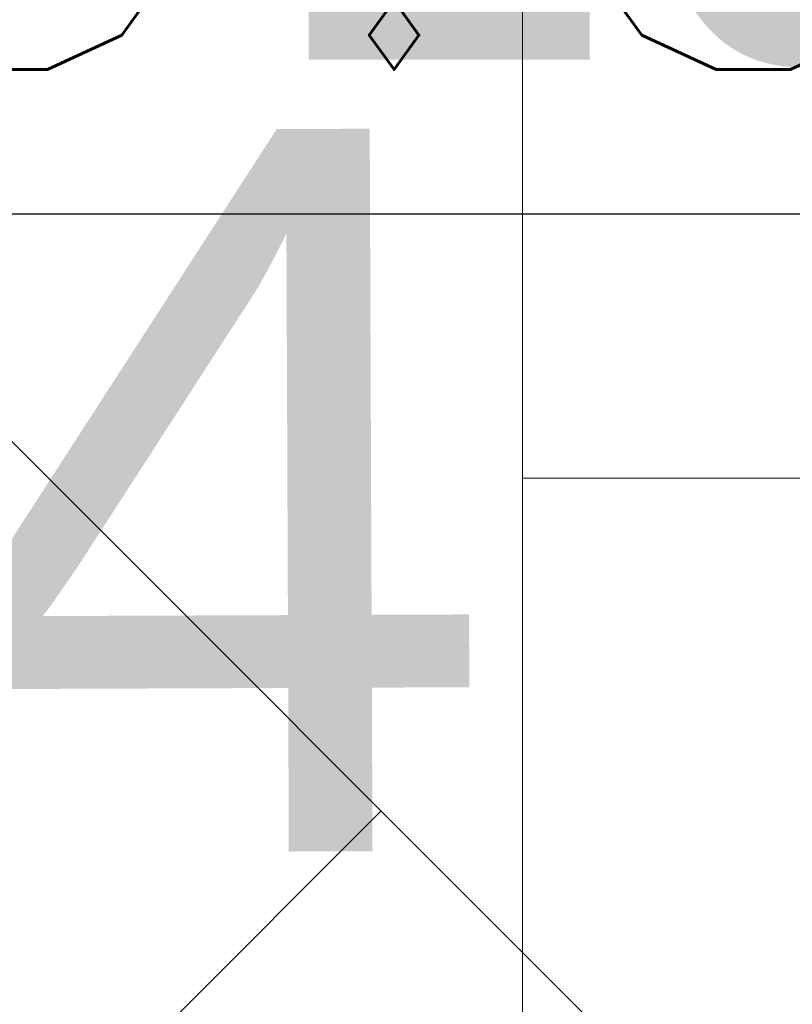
# Model space of a CAD drawing. Extents: x 7489187 to 7491099, y 5781939 to 5785132.
# Tile 25 of 217: x 7490382.3 to 7490383.37, y 5784334.02 to 5784335.39. Entities that reach past the tile are written whole.
import ezdxf
from ezdxf import colors
from ezdxf.entities.mleader import LeaderData, LeaderLine
from ezdxf.math import Vec2, Vec3

# ---------------------------------------------------------------- set-up
doc = ezdxf.new("R2010")
doc.units = 0
doc.header["$MEASUREMENT"] = 0
doc.linetypes.add('DYN_DIM', pattern=[1.0221568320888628, 0.2920448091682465, -0.7301120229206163])
doc.layers.get('0').update_dxf_attribs({"linetype": 'CONTINUOUS', "lineweight": 5})
doc.layers.get('Defpoints').update_dxf_attribs({"linetype": 'CONTINUOUS'})
doc.layers.get('Defpoints').transparency = 0.8
for name, color, linetype, lineweight in [('___wymiary', 1, 'CONTINUOUS', 20), ('___wysokość  - projektowana', 5, 'CONTINUOUS', 20), ('__PROJ_DR_krawężnik', 7, 'CONTINUOUS', 30), ('__PROJ_DR_szraf utwardzenia', 141, 'CONTINUOUS', 9), ('__PROJ_IS_sanitarka instalacja (myjnia)', 32, 'CONTINUOUS', 20), ('_ISTN__DR_szraf zieleń', 8, 'CONTINUOUS', 30), ('_ISTN_ROZBIÓRKA_DR_szraf zieleń', 40, 'CONTINUOUS', 30), ('_ROZBIÓRKA_DR_krawężnik', 7, 'NIEIST_1', 30), ('_ROZBIÓRKA_DR_szraf utwardzenia', 11, 'CONTINUOUS', 15), ('_ROZBIÓRKA_DR_szraf zieleń', 11, 'CONTINUOUS', 30)]:
    doc.layers.add(name, color=color, linetype=linetype, lineweight=lineweight)
doc.layers.add('punkt wysokościowy sztuczny-Atr2', color=7, linetype='CONTINUOUS', transparency=0.8)
doc.styles.add('Arial', font='arial.ttf')
doc.styles.add('GENERATED_STYLE_1', font='arial.ttf', dxfattribs={"width": 0.999153})
doc.styles.add('ROMANS', font='romans.shx', dxfattribs={"width": 0.8})
doc.styles.get("Standard").update_dxf_attribs({"font": 'txt', "width": 0.75})
doc.linetypes.add('NIEIST_1', pattern='A,20,-0.01,["X",Standard,S=5,R=0,X=-2.54,Y=-2.54],-0.01', length=20.02)
doc.dimstyles.new('PZT-AS', dxfattribs={"dimtxt": 1, "dimasz": 0.5, "dimexe": 1, "dimexo": 1, "dimgap": 0.1, "dimtad": 0, "dimdec": 1, "dimrnd": 0.0005, "dimzin": 0, "dimdsep": 46, "dimtxsty": 'Arial', "dimblk": 'ARCHTICK', "dimcen": 0.5, "dimclrd": 256, "dimclre": 256, "dimclrt": 256, "dimazin": 0, "dimtfac": 1, "dimtdec": 1, "dimtofl": 0, "dimtmove": 0, "dimatfit": 3, "dimldrblk": 'ARCHTICK', "dimfxl": 0, "dimtolj": 1, "dimtzin": 0, "dimarcsym": 0})
pattern_1 = [(273.8880229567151, (-7489999.249338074, -5784190.541704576), (0.8197702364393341, -0.5070811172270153), [0, -0.76, 0, -0.85, 0, -0.8125]), (243.8880229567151, (-7489999.249338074, -5784190.541704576), (0.6853056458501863, -1.5180614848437), [0, -0.41, 0, -0.685, 0, -0.2625]), (203.8880229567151, (-7489998.908895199, -5784190.029529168), (-0.8595845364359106, -1.298303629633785), [0, -0.25, 0, -0.9, 0, -1.175]), (193.8880229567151, (-7489998.908895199, -5784190.029529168), (-0.466577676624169, -1.494684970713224), [0, -0.125, 0, -0.59, 0, -0.675])]

# ---------------------------------------------------------------- blocks, each defined once
blk = doc.blocks.new('EAWEQWEQE')
at = {"layer": '__PROJ_DR_szraf utwardzenia', "ltscale": 2}
h = blk.add_hatch(dxfattribs=at)
h.set_pattern_fill('AR-HBONE', color=256, scale=0.5, angle=45)
h.set_pattern_definition([(90, (-7489965.006917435, -5784369.251104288), (-2, 2), [6, -2]), (180, (-7489965.006917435, -5784367.251104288), (-2, 2), [6, -2])])
edge = h.paths.add_edge_path()
edge.add_line((86.03000000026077, 0.3200000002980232), (85.95000000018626, 1.150000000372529))
edge.add_line((85.95000000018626, 1.150000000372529), (85.99000000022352, 2.150000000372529))
edge.add_line((85.99000000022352, 2.150000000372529), (86.19000000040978, 3.129999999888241))
edge.add_line((86.19000000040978, 3.129999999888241), (86.54000000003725, 4.060000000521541))
edge.add_line((86.54000000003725, 4.060000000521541), (86.9141155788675, 4.745878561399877))
edge.add_line((86.9141155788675, 4.745878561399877), (83.19093015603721, 11.76064102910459))
edge.add_line((83.19093015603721, 11.76064102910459), (82.66000000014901, 11.41999999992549))
edge.add_line((82.66000000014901, 11.41999999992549), (72.50999999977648, 7.799999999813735))
edge.add_arc((72.24903874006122, 9.042990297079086), 1.270088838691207, 219.2149584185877, 281.85683428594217, ccw=False)
edge.add_line((71.26500000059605, 8.240000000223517), (71.04000000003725, 8.650000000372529))
edge.add_arc((69.92013106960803, 8.368443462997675), 1.154720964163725, 14.1127482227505, 101.495783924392)
edge.add_line((69.69000000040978, 9.5), (67.90297361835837, 8.8457025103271))
edge.add_line((67.90297361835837, 8.8457025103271), (69.27792074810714, 5.089185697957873))
edge.add_line((69.27792074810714, 5.089185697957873), (64.58257362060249, 3.37054805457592))
edge.add_line((64.58257362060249, 3.37054805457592), (63.20766350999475, 7.126825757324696))
edge.add_line((63.20766350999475, 7.126825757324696), (59.89222941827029, 5.914727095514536))
edge.add_arc((59.5485867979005, 6.853827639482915), 1.000000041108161, 245.5390053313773, 290.0989574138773, ccw=False)
edge.add_line((59.13451310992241, 5.943584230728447), (51.80837199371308, 9.276277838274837))
edge.add_line((51.80837199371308, 9.276277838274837), (51.35325031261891, 9.483314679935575))
edge.add_arc((51.56028715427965, 9.938436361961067), 0.4999999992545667, 155.5390046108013, 245.53900451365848, ccw=False)
edge.add_line((51.10516547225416, 10.14547320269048), (52.96849702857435, 14.24156833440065))
edge.add_line((52.96849702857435, 14.24156833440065), (49.69162090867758, 15.73223358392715))
edge.add_line((49.69162090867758, 15.73223358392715), (48.3458814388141, 12.77394263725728))
edge.add_arc((47.66319891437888, 13.08449789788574), 0.749999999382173, 155.5390047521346, 335.5390046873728, ccw=False)
edge.add_line((46.98051638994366, 13.39505315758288), (48.32625585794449, 16.35334410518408))
edge.add_line((48.32625585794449, 16.35334410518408), (45.04603271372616, 17.84553193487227))
edge.add_line((45.04603271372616, 17.84553193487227), (43.18270114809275, 13.74943678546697))
edge.add_arc((42.72757946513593, 13.95647362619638), 0.4999999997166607, 245.5390047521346, 335.5390046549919, ccw=False)
edge.add_line((42.52054262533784, 13.50135194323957), (42.06542093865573, 13.70838878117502))
edge.add_line((42.06542093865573, 13.70838878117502), (27.98965454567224, 6.455637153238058))
edge.add_arc((30.7378729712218, 1.122036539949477), 6.00000000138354, 117.2604726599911, 207.2604725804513)
edge.add_line((25.40427235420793, -1.626181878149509), (44.87081948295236, -39.4058528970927))
edge.add_arc((51.98228697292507, -35.74156167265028), 8.00000000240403, 207.2604725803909, 297.2604725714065)
edge.add_line((55.64657819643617, -42.85302916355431), (65.85764832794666, -37.5916207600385))
edge.add_arc((66.3156847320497, -38.48055419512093), 0.9999999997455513, 27.260472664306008, 117.26047266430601, ccw=False)
edge.add_line((67.20461816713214, -38.02251779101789), (69.0367637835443, -41.57825153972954))
edge.add_line((69.0367637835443, -41.57825153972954), (72.23692415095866, -39.92932048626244))
edge.add_line((72.23692415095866, -39.92932048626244), (70.40477853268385, -36.37358674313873))
edge.add_arc((71.29371196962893, -35.91555033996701), 1.000000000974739, 117.260472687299, 207.2604725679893, ccw=False)
edge.add_line((70.83567556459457, -35.02661690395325), (72.45092313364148, -34.19433615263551))
edge.add_line((72.45092313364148, -34.19433615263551), (100.212429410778, -20.30914882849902))
edge.add_line((100.212429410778, -20.30914882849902), (96.95837672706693, -14.17826786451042))
edge.add_line((96.95837672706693, -14.17826786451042), (96.28000000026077, -14.25999999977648))
edge.add_line((96.28000000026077, -14.25999999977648), (95.54999999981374, -14.21999999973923))
edge.add_line((95.54999999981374, -14.21999999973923), (94.81000000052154, -14.0699999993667))
edge.add_line((94.81000000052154, -14.0699999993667), (94.15000000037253, -13.75))
edge.add_line((94.15000000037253, -13.75), (93.59999999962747, -13.29999999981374))
edge.add_line((93.59999999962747, -13.29999999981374), (93.11395277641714, -12.74355050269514))
edge.add_line((93.11395277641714, -12.74355050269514), (86.03000000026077, 0.3200000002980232))
edge = h.paths.add_edge_path(flags=16)
edge.add_line((68.19818073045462, -26.82298227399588), (66.86477710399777, -27.51002606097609))
edge.add_arc((65.975839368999, -27.96806108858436), 1.000003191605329, -62.73945156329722, 27.260289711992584, ccw=False)
edge.add_line((66.43387841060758, -28.85699675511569), (49.9887127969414, -37.33061716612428))
edge.add_arc((49.53067639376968, -36.44168373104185), 0.9999999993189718, 207.2604725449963, 297.2604726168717, ccw=False)
edge.add_line((48.64174295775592, -36.89972013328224), (42.60770879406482, -25.18917772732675))
edge.add_arc((45.27450910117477, -23.81506851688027), 3.000000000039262, 117.2604726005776, 207.260472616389, ccw=False)
edge.add_line((43.90039989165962, -21.14826820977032), (50.04820530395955, -17.79698389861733))
edge.add_line((50.04820530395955, -17.79698389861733), (48.5198065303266, -14.83074636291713))
edge.add_line((48.5198065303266, -14.83074636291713), (41.40833904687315, -18.49503758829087))
edge.add_arc((40.49226624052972, -16.71717071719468), 1.999999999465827, 207.2604725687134, 297.2604726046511, ccw=False)
edge.add_line((38.7143993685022, -17.63324352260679), (38.30819894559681, -16.84491068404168))
edge.add_arc((41.86393269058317, -15.01276507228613), 4.000000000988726, 119.5465124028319, 207.2604725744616, ccw=False)
edge.add_line((39.89141289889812, -11.53294242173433), (42.19067206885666, -10.22961904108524))
edge.add_line((42.19067206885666, -10.22961904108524), (40.65472773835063, -7.322749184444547))
edge.add_line((40.65472773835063, -7.322749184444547), (37.60222481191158, -8.914460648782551))
edge.add_arc((37.13986403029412, -8.02776875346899), 1.000000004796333, 207.2604728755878, 297.53954950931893, ccw=False)
edge.add_line((36.25093059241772, -8.485805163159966), (35.9459182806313, -7.893852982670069))
edge.add_arc((36.83485165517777, -7.435816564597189), 0.9999999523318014, 117.26046988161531, 207.2604749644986, ccw=False)
edge.add_line((36.37681531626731, -6.54688315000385), (39.48808232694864, -4.943755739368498))
edge.add_line((39.48808232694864, -4.943755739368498), (34.72450372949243, 4.301151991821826))
edge.add_line((34.72450372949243, 4.301151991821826), (40.50257106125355, 7.2783886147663))
edge.add_line((40.50257106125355, 7.2783886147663), (45.26614965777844, -1.966519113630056))
edge.add_line((45.26614965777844, -1.966519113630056), (50.99005168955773, 0.9828080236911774))
edge.add_arc((51.44994639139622, 0.07042821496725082), 1.021733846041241, 28.27730476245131, 116.75087229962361, ccw=False)
edge.add_line((52.34975170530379, 0.554463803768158), (52.60836826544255, 0.02900062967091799))
edge.add_arc((51.72075485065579, -0.4315885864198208), 1.000000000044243, -63.43494879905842, 27.425135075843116, ccw=False)
edge.add_line((52.16796844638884, -1.326015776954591), (50.52000000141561, -2.149999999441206))
edge.add_line((50.52000000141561, -2.149999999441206), (52.01594937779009, -4.91204191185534))
edge.add_line((52.01594937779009, -4.91204191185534), (55.01452668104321, -3.400453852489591))
edge.add_arc((55.46466561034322, -4.293412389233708), 1.000000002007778, 34.136835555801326, 116.75259780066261, ccw=False)
edge.add_line((56.29236533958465, -3.732241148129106), (56.74736846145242, -4.599583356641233))
edge.add_arc((55.85843502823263, -5.057619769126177), 1.000000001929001, -62.73952733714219, 27.26047314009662, ccw=False)
edge.add_line((56.316471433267, -5.946553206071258), (52.76073767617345, -7.778698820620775))
edge.add_line((52.76073767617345, -7.778698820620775), (56.19601071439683, -14.44569958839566))
edge.add_line((56.19601071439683, -14.44569958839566), (59.75174444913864, -12.61355397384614))
edge.add_arc((60.209780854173, -13.50248740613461), 0.9999999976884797, 27.260472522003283, 117.26047278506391, ccw=False)
edge.add_line((61.09871428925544, -13.04445100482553), (68.19818073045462, -26.82298227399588))
h.paths.add_polyline_path([(63.77906223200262, -11.76213125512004), (84.22453126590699, -1.227293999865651), (90.17900449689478, -12.78342867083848), (69.7335354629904, -23.31826592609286)], flags=16)
at = {"layer": '_ISTN__DR_szraf zieleń'}
h = blk.add_hatch(dxfattribs=at)
h.set_pattern_fill('AR-SAND', color=256, scale=0.5, angle=236.3880229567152)
h.set_pattern_definition(pattern_1)
edge = h.paths.add_edge_path(flags=17)
edge.add_line((46.94635382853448, -13.79315116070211), (43.59032535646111, -15.57982763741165))
edge.add_line((43.59032535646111, -15.57982763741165), (42.95999999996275, -14.38999999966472))
edge.add_line((42.95999999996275, -14.38999999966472), (38.25999999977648, -16.75))
edge.add_line((38.25999999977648, -16.75), (38.90756137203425, -17.93729795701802))
edge.add_arc((40.49226624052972, -16.71717071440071), 2.000000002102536, 217.5941032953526, 297.2604725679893)
edge.add_line((41.40833904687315, -18.49503758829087), (47.71854556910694, -15.24360819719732))
edge.add_line((47.71854556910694, -15.24360819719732), (46.94635382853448, -13.79315116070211))
h.paths.add_polyline_path([(89.03984216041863, 0.7408491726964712), (87.45000000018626, -0.1799999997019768), (86.28000000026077, 1.870000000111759), (87.94964933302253, 2.794854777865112), (86.9141155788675, 4.745878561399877), (86.54000000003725, 4.060000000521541), (86.19000000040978, 3.129999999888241), (85.99000000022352, 2.150000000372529), (85.95000000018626, 1.150000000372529), (86.03000000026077, 0.3200000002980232), (92.75999999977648, -12.09999999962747), (93.08999999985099, -12.70000000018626), (93.59999999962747, -13.29999999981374), (94.15000000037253, -13.75), (94.81000000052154, -14.0699999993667), (95.54999999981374, -14.21999999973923), (96.28000000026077, -14.25999999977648), (96.95837672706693, -14.17826786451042)], flags=17)
edge = h.paths.add_edge_path()
edge.add_line((100.9142929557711, -21.63151274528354), (100.7000000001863, -22.08999999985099))
edge.add_line((100.7000000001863, -22.08999999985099), (100, -23.55999999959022))
edge.add_line((100, -23.55999999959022), (99.69000000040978, -24.33000000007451))
edge.add_line((99.69000000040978, -24.33000000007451), (99.28000000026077, -25.29000000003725))
edge.add_line((99.28000000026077, -25.29000000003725), (98.9199999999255, -25.89999999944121))
edge.add_line((98.9199999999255, -25.89999999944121), (98.75999999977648, -26.18999999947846))
edge.add_line((98.75999999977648, -26.18999999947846), (97.87000000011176, -27.04999999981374))
edge.add_line((97.87000000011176, -27.04999999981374), (94.28000000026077, -28.87999999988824))
edge.add_line((94.28000000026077, -28.87999999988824), (97.63736342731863, -35.58656293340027))
edge.add_line((97.63736342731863, -35.58656293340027), (93.16631717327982, -37.82480898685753))
edge.add_line((93.16631717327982, -37.82480898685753), (91.88351546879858, -35.26232675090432))
edge.add_line((91.88351546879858, -35.26232675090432), (88.81000000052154, -36.78000000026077))
edge.add_line((88.81000000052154, -36.78000000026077), (89.24121690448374, -37.63662617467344))
edge.add_line((89.24121690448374, -37.63662617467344), (78.86000000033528, -42.87000000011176))
edge.add_line((78.86000000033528, -42.87000000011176), (75.25, -35.67999999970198))
edge.add_line((75.25, -35.67999999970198), (71.29999999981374, -37.66000000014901))
edge.add_line((71.29999999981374, -37.66000000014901), (80.79999999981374, -55.76999999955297))
edge.add_line((80.79999999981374, -55.76999999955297), (77.29999999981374, -57.46999999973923))
edge.add_line((77.29999999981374, -57.46999999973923), (69.25, -42))
edge.add_line((69.25, -42), (63.44000000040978, -44.75999999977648))
edge.add_line((63.44000000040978, -44.75999999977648), (62.3219036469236, -42.59157070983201))
edge.add_line((62.3219036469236, -42.59157070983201), (59.71101718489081, -43.96194514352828))
edge.add_line((59.71101718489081, -43.96194514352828), (60.84999999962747, -46.13999999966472))
edge.add_line((60.84999999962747, -46.13999999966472), (58.66000000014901, -47.29000000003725))
edge.add_line((58.66000000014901, -47.29000000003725), (57.41999999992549, -45.16000000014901))
edge.add_line((57.41999999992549, -45.16000000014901), (56.21445642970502, -42.88642733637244))
edge.add_line((56.21445642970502, -42.88642733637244), (55.20999999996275, -43.20000000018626))
edge.add_line((55.20999999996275, -43.20000000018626), (54.23000000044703, -43.37999999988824))
edge.add_arc((51.92325254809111, -35.80484337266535), 7.91859089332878, 207.0490962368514, 286.93626954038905, ccw=False)
edge.add_line((44.87081948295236, -39.4058528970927), (25.40427235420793, -1.626181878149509))
edge.add_arc((30.7378729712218, 1.122036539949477), 6.000000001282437, 117.26047265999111, 207.2604725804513, ccw=False)
edge.add_line((27.98965454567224, 6.455637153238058), (42.06542094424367, 13.70838878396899))
edge.add_line((42.06542094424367, 13.70838878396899), (44.54986302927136, 19.16984898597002))
edge.add_line((44.54986302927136, 19.16984898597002), (54.29281407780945, 14.73773801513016))
edge.add_line((54.29281407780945, 14.73773801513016), (52.65850050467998, 11.14508493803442))
edge.add_line((52.65850050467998, 11.14508493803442), (55.58000000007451, 12.58999999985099))
edge.add_line((55.58000000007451, 12.58999999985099), (57.96999999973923, 8.140000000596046))
edge.add_line((57.96999999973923, 8.140000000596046), (58.33000000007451, 7.890000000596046))
edge.add_line((58.33000000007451, 7.890000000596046), (59.36000000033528, 8.25))
edge.add_line((59.36000000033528, 8.25), (58.67999999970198, 10.29999999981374))
edge.add_line((58.67999999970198, 10.29999999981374), (59.59999999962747, 10.62999999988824))
edge.add_line((59.59999999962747, 10.62999999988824), (60.3120239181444, 8.584184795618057))
edge.add_line((60.3120239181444, 8.584184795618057), (62.33999999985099, 9.290000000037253))
edge.add_line((62.33999999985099, 9.290000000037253), (61.70000000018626, 11.37000000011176))
edge.add_line((61.70000000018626, 11.37000000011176), (62.65000000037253, 11.70999999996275))
edge.add_line((62.65000000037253, 11.70999999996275), (62.79327710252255, 11.23468389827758))
edge.add_line((62.79327710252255, 11.23468389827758), (65.04409988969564, 12.05855243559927))
edge.add_line((65.04409988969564, 12.05855243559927), (64.88999999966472, 12.50999999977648))
edge.add_line((64.88999999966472, 12.50999999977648), (65.8300000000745, 12.83999999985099))
edge.add_line((65.8300000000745, 12.83999999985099), (65.97795227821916, 12.40037037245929))
edge.add_line((65.97795227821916, 12.40037037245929), (66.52810051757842, 12.60174110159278))
edge.add_line((66.52810051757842, 12.60174110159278), (67.12280952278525, 10.97698603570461))
edge.add_line((67.12280952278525, 10.97698603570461), (69.23000000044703, 11.70000000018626))
edge.add_line((69.23000000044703, 11.70000000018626), (68.54999999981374, 13.81000000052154))
edge.add_line((68.54999999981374, 13.81000000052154), (69.45999999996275, 14.12999999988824))
edge.add_line((69.45999999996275, 14.12999999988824), (70.1699999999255, 12.03000000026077))
edge.add_line((70.1699999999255, 12.03000000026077), (71, 12.32000000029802))
edge.add_line((71, 12.32000000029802), (72.50999999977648, 7.799999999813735))
edge.add_line((72.50999999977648, 7.799999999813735), (82.66000000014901, 11.41999999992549))
edge.add_line((82.66000000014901, 11.41999999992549), (83.19093015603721, 11.76064102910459))
edge.add_line((83.19093015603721, 11.76064102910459), (70.9199999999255, 34.87999999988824))
edge.add_line((70.9199999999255, 34.87999999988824), (51.91000000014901, 39.10000000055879))
edge.add_line((51.91000000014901, 39.10000000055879), (0, 0))
edge.add_line((0, 0), (71.12922030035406, -69.1156747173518))
edge.add_line((71.12922030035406, -69.1156747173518), (70.56000000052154, -66.8999999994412))
edge.add_line((70.56000000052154, -66.8999999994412), (72.98000000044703, -65.91000000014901))
edge.add_line((72.98000000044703, -65.91000000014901), (77.49000000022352, -63.12999999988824))
edge.add_line((77.49000000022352, -63.12999999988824), (87.37000000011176, -55.63999999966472))
edge.add_line((87.37000000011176, -55.63999999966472), (95.04999999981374, -49.75))
edge.add_line((95.04999999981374, -49.75), (105.9199999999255, -41.54999999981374))
edge.add_line((105.9199999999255, -41.54999999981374), (109.8061731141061, -38.38448637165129))
edge.add_line((109.8061731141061, -38.38448637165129), (100.9142929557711, -21.63151274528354))
h.paths.add_polyline_path([(112.2400000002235, -42.96999999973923), (111.5759357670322, -41.71885284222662), (111.1299999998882, -42.04000000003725), (97.87000000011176, -52.12999999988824), (92.5800000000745, -56.0699999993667), (92.92999999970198, -56.79999999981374), (86.37999999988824, -61.91999999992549), (77.59999999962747, -68.38999999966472), (74.25, -70.26999999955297), (72.90929836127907, -70.84536183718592), (73.8300000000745, -71.74000000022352)])
blk = doc.blocks.new('FDFSDFSSDFZ')
at = {"layer": '_ISTN_ROZBIÓRKA_DR_szraf zieleń'}
h = blk.add_hatch(dxfattribs=at)
h.set_pattern_fill('AR-SAND', color=256, scale=0.5, angle=236.3880229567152)
h.set_pattern_definition(pattern_1)
edge = h.paths.add_edge_path(flags=17)
edge.add_line((46.94635382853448, -13.79315116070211), (43.59032535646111, -15.57982763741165))
edge.add_line((43.59032535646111, -15.57982763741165), (42.95999999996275, -14.38999999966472))
edge.add_line((42.95999999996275, -14.38999999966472), (38.25999999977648, -16.75))
edge.add_line((38.25999999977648, -16.75), (39.37166953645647, -18.78823610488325))
edge.add_arc((40.06136920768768, -18.06414055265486), 1.000000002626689, 226.3936601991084, 297.2604725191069)
edge.add_line((40.51940561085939, -18.95307399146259), (47.71854556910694, -15.24360819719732))
edge.add_line((47.71854556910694, -15.24360819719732), (46.94635382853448, -13.79315116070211))
h.paths.add_polyline_path([(89.03984216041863, 0.7408491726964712), (87.45000000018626, -0.1799999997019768), (86.28000000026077, 1.870000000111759), (87.94964933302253, 2.794854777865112), (86.9141155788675, 4.745878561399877), (86.54000000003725, 4.060000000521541), (86.19000000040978, 3.129999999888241), (85.99000000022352, 2.150000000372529), (85.95000000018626, 1.150000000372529), (86.03000000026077, 0.3200000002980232), (92.75999999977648, -12.09999999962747), (93.08999999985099, -12.70000000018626), (93.59999999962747, -13.29999999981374), (94.15000000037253, -13.75), (94.81000000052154, -14.0699999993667), (95.54999999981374, -14.21999999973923), (96.28000000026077, -14.25999999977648), (96.95837672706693, -14.17826786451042)], flags=17)
edge = h.paths.add_edge_path()
edge.add_line((100.9142929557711, -21.63151274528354), (100.7000000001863, -22.08999999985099))
edge.add_line((100.7000000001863, -22.08999999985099), (100, -23.55999999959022))
edge.add_line((100, -23.55999999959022), (99.69000000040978, -24.33000000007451))
edge.add_line((99.69000000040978, -24.33000000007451), (99.28000000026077, -25.29000000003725))
edge.add_line((99.28000000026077, -25.29000000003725), (98.9199999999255, -25.89999999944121))
edge.add_line((98.9199999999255, -25.89999999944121), (98.75999999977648, -26.18999999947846))
edge.add_line((98.75999999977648, -26.18999999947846), (97.87000000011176, -27.04999999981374))
edge.add_line((97.87000000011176, -27.04999999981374), (94.28000000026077, -28.87999999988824))
edge.add_line((94.28000000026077, -28.87999999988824), (97.63736342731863, -35.58656293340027))
edge.add_line((97.63736342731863, -35.58656293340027), (93.16631717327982, -37.82480898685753))
edge.add_line((93.16631717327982, -37.82480898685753), (91.88351546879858, -35.26232675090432))
edge.add_line((91.88351546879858, -35.26232675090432), (88.81000000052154, -36.78000000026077))
edge.add_line((88.81000000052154, -36.78000000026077), (89.24121690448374, -37.63662617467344))
edge.add_line((89.24121690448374, -37.63662617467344), (78.86000000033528, -42.87000000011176))
edge.add_line((78.86000000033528, -42.87000000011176), (75.25, -35.67999999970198))
edge.add_line((75.25, -35.67999999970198), (71.29999999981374, -37.66000000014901))
edge.add_line((71.29999999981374, -37.66000000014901), (80.79999999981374, -55.76999999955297))
edge.add_line((80.79999999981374, -55.76999999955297), (77.29999999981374, -57.46999999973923))
edge.add_line((77.29999999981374, -57.46999999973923), (69.25, -42))
edge.add_line((69.25, -42), (63.44000000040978, -44.75999999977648))
edge.add_line((63.44000000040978, -44.75999999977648), (62.3219036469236, -42.59157070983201))
edge.add_line((62.3219036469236, -42.59157070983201), (59.71101718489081, -43.96194514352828))
edge.add_line((59.71101718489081, -43.96194514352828), (60.84999999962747, -46.13999999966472))
edge.add_line((60.84999999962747, -46.13999999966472), (58.66000000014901, -47.29000000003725))
edge.add_line((58.66000000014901, -47.29000000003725), (57.41999999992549, -45.16000000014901))
edge.add_line((57.41999999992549, -45.16000000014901), (56.2190921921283, -42.89517006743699))
edge.add_line((56.2190921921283, -42.89517006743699), (55.20999999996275, -43.20000000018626))
edge.add_line((55.20999999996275, -43.20000000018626), (54.23000000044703, -43.37999999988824))
edge.add_arc((51.92325254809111, -35.80484337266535), 7.91859089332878, 207.0490962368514, 286.93626954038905, ccw=False)
edge.add_line((44.87081948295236, -39.4058528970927), (33.73000000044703, -17.80999999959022))
edge.add_line((33.73000000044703, -17.80999999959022), (25.40427235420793, -1.626181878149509))
edge.add_arc((30.7378729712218, 1.122036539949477), 6.000000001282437, 117.26047265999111, 207.2604725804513, ccw=False)
edge.add_line((27.98965454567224, 6.455637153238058), (42.06542094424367, 13.70838878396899))
edge.add_line((42.06542094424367, 13.70838878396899), (44.54986302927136, 19.16984898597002))
edge.add_line((44.54986302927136, 19.16984898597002), (54.29281407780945, 14.73773801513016))
edge.add_line((54.29281407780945, 14.73773801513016), (52.65850050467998, 11.14508493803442))
edge.add_line((52.65850050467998, 11.14508493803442), (55.58000000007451, 12.58999999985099))
edge.add_line((55.58000000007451, 12.58999999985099), (57.96999999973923, 8.140000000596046))
edge.add_line((57.96999999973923, 8.140000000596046), (58.33000000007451, 7.890000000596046))
edge.add_line((58.33000000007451, 7.890000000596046), (59.36000000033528, 8.25))
edge.add_line((59.36000000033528, 8.25), (58.67999999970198, 10.29999999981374))
edge.add_line((58.67999999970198, 10.29999999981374), (59.59999999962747, 10.62999999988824))
edge.add_line((59.59999999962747, 10.62999999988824), (60.3120239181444, 8.584184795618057))
edge.add_line((60.3120239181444, 8.584184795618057), (62.33999999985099, 9.290000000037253))
edge.add_line((62.33999999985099, 9.290000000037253), (61.70000000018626, 11.37000000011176))
edge.add_line((61.70000000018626, 11.37000000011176), (62.65000000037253, 11.70999999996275))
edge.add_line((62.65000000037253, 11.70999999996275), (62.79327710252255, 11.23468389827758))
edge.add_line((62.79327710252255, 11.23468389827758), (65.04409988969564, 12.05855243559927))
edge.add_line((65.04409988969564, 12.05855243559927), (64.88999999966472, 12.50999999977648))
edge.add_line((64.88999999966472, 12.50999999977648), (65.8300000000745, 12.83999999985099))
edge.add_line((65.8300000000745, 12.83999999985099), (65.97795227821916, 12.40037037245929))
edge.add_line((65.97795227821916, 12.40037037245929), (66.52810051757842, 12.60174110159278))
edge.add_line((66.52810051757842, 12.60174110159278), (67.12280952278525, 10.97698603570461))
edge.add_line((67.12280952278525, 10.97698603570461), (69.23000000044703, 11.70000000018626))
edge.add_line((69.23000000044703, 11.70000000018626), (68.54999999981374, 13.81000000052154))
edge.add_line((68.54999999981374, 13.81000000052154), (69.45999999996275, 14.12999999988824))
edge.add_line((69.45999999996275, 14.12999999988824), (70.1699999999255, 12.03000000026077))
edge.add_line((70.1699999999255, 12.03000000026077), (71, 12.32000000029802))
edge.add_line((71, 12.32000000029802), (72.50999999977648, 7.799999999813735))
edge.add_line((72.50999999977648, 7.799999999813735), (82.66000000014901, 11.41999999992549))
edge.add_line((82.66000000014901, 11.41999999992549), (83.19093015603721, 11.76064102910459))
edge.add_line((83.19093015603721, 11.76064102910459), (70.9199999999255, 34.87999999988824))
edge.add_line((70.9199999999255, 34.87999999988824), (51.91000000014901, 39.10000000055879))
edge.add_line((51.91000000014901, 39.10000000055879), (0, 0))
edge.add_line((0, 0), (71.12922030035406, -69.1156747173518))
edge.add_line((71.12922030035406, -69.1156747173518), (70.56000000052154, -66.8999999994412))
edge.add_line((70.56000000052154, -66.8999999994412), (72.98000000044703, -65.91000000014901))
edge.add_line((72.98000000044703, -65.91000000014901), (77.49000000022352, -63.12999999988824))
edge.add_line((77.49000000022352, -63.12999999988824), (87.37000000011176, -55.63999999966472))
edge.add_line((87.37000000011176, -55.63999999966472), (95.04999999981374, -49.75))
edge.add_line((95.04999999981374, -49.75), (105.9199999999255, -41.54999999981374))
edge.add_line((105.9199999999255, -41.54999999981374), (109.8061731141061, -38.38448637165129))
edge.add_line((109.8061731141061, -38.38448637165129), (100.9142929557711, -21.63151274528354))
h.paths.add_polyline_path([(112.2400000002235, -42.96999999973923), (111.5759357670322, -41.71885284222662), (111.1299999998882, -42.04000000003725), (97.87000000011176, -52.12999999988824), (92.5800000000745, -56.0699999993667), (92.92999999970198, -56.79999999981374), (86.37999999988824, -61.91999999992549), (77.59999999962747, -68.38999999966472), (74.25, -70.26999999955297), (72.90929836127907, -70.84536183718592), (73.8300000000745, -71.74000000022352)])
at = {"layer": '_ROZBIÓRKA_DR_szraf utwardzenia', "ltscale": 2}
h = blk.add_hatch(dxfattribs=at)
h.set_pattern_fill('AR-HBONE', color=256, scale=0.3)
h.set_pattern_definition([(45, (-7490034.42, -5784375.3), (0, 1.697056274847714), [3.6, -1.2]), (135, (-7490033.571471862, -5784374.451471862), (1.332267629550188e-16, 1.697056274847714), [3.6, -1.2])])
h.paths.add_polyline_path([(38.25, -13.3199999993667), (38.83000000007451, -12.43999999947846), (39.54999999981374, -11.75), (40.32000000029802, -11.29000000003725), (42.19067206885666, -10.22961904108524), (40.65472773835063, -7.322749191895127), (36.23000000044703, -9.629999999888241), (35.19000000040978, -10.3199999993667), (34.46999999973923, -11.01999999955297), (34.08000000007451, -11.51999999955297), (33.57000000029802, -12.37999999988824), (33.40000000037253, -12.79999999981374), (33.13999999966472, -13.76999999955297), (33.03000000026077, -14.75999999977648), (33.03000000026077, -14.91999999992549), (33.11000000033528, -15.91999999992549), (33.33999999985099, -16.88999999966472), (33.73000000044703, -17.80999999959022), (44.74000000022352, -38.16999999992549), (45.5, -39.50999999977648), (46.09999999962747, -40.29999999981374), (46.79000000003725, -41.03000000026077), (46.96999999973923, -41.20000000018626), (47.75, -41.83000000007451), (48.59999999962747, -42.35999999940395), (49.49000000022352, -42.80999999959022), (49.99000000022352, -42.99000000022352), (50.95999999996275, -43.25), (51.94000000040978, -43.41000000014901), (52.94000000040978, -43.46999999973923), (53.24000000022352, -43.46999999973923), (54.23000000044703, -43.37999999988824), (54.53093875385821, -43.32472553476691), (55.32023093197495, -43.0119182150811), (56.07868828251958, -42.63037790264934), (65.84885452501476, -37.59615190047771, -0.4479799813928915), (67.25999990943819, -38.12999982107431), (68.17999999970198, -39.95000000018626), (69.25, -42), (77.29999999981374, -57.46999999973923), (80.79999999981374, -55.76999999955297), (71.29999999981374, -37.66000000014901), (71.11532196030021, -37.75257278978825), (70.40477853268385, -36.37358674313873, -0.4142135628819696), (70.83567556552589, -35.02661690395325), (72.1699999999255, -34.33999999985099), (72.43999998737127, -34.20000000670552), (67.55191766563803, -25.4160916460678), (92.92499999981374, -12.39999999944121), (92.75999999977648, -12.09999999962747), (86.03000000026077, 0.3200000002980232), (60.95999999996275, -12.74000000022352), (66.29999999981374, -23.12999999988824), (66.42999999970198, -23.39999999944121), (66.52000000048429, -23.67999999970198), (66.5800000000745, -23.95999999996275), (66.62000000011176, -24.25999999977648), (66.62000000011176, -24.55999999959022), (66.5850485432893, -24.89786407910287), (66.46999999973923, -25.21999999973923), (66.33999999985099, -25.49000000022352), (66.19000000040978, -25.75), (66, -25.97999999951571), (65.86000000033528, -26.13999999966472), (65.63999999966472, -26.33999999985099), (65.40000000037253, -26.51999999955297), (65.13999999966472, -26.66999999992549), (64.87000000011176, -26.79000000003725), (64.67999999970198, -26.85999999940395), (57.91999999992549, -30.38999999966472), (59.59999999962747, -33.58999999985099), (62.66000000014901, -31.93999999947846), (63.02000000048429, -31.75999999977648), (63.41000000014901, -31.71999999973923), (63.79000000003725, -31.84999999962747), (64.11347826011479, -32.1303478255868), (64.28000000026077, -32.53000000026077), (64.28000000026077, -32.92999999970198), (64.12000000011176, -33.29999999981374), (63.80747909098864, -33.59096774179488), (59.61000000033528, -35.75999999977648), (57.46999999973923, -36.92999999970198), (55.08000000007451, -38.25), (54.12999999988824, -38.54999999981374), (53.13999999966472, -38.66000000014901), (52.81000000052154, -38.64999999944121), (51.82000000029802, -38.49000000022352), (50.88999999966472, -38.14999999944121), (50.37999999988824, -37.85999999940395), (48.83000000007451, -36.12999999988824), (38.25999999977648, -16.75), (37.90000000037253, -15.68999999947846), (37.84999999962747, -14.68999999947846), (37.91000000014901, -14.25999999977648)])
h.paths.add_polyline_path([(67.88999999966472, -12.33999999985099), (67.95000000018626, -12.04999999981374), (68.12999999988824, -11.80999999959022), (68.38999999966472, -11.66000000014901), (68.69000000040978, -11.63999999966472), (68.96999999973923, -11.75999999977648), (69.16000000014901, -11.95999999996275), (72.74000000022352, -18.93999999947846), (72.91000000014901, -19.18999999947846), (72.96999999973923, -19.47999999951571), (72.9199999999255, -19.76999999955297), (72.75, -20.01999999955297), (72.53000000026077, -20.17999999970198), (72.24000000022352, -20.24000000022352), (71.94000000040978, -20.18999999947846), (71.69000000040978, -20.03000000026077), (71.48000000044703, -19.66999999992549), (67.96999999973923, -12.62999999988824)], flags=16)
h.paths.add_polyline_path([(74.59999999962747, -8.979999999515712), (74.58999999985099, -8.679999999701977), (74.70999999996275, -8.410000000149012), (74.92999999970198, -8.21999999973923), (75.21999999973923, -8.149999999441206), (75.50999999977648, -8.209999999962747), (75.75, -8.399999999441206), (75.8300000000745, -8.540000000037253), (79.37000000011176, -15.35999999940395), (79.54999999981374, -15.59999999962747), (79.62999999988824, -15.87999999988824), (79.59999999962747, -16.17999999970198), (79.45999999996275, -16.43999999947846), (79.19933333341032, -16.65533333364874), (78.88999999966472, -16.72999999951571), (78.58999999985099, -16.68999999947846), (78.3300000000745, -16.54999999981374), (78.15000000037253, -16.3199999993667), (78.06000000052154, -16.08000000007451), (74.74000000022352, -9.240000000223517)], flags=16)
h.paths.add_polyline_path([(81.11000000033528, -5.519999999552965), (81.15000000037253, -5.21999999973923), (81.32000000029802, -4.96999999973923), (81.5, -4.849999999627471), (81.79000000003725, -4.78000000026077), (82.0800000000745, -4.839999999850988), (82.32000000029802, -5.019999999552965), (82.38999999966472, -5.120000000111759), (86.09999999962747, -12.25999999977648), (86.13999999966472, -12.55999999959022), (86.06000000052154, -12.83999999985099), (85.87000000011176, -13.0699999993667), (85.77000000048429, -13.13999999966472), (85.49000000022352, -13.22999999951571), (85.19000000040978, -13.18999999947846), (84.92999999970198, -13.04000000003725), (84.77000000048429, -12.83000000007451), (81.20000000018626, -5.799999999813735)], flags=16)
h.paths.add_polyline_path([(58.33000000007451, -9.870000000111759), (58.62999999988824, -9.849999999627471), (58.92999999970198, -9.889999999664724), (59.23230088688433, -9.997964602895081), (59.5, -10.17999999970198), (59.75969072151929, -10.43969072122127), (56.81000000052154, -4.729999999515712), (56.92999999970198, -5.120000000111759), (56.96999999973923, -5.509999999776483), (56.92999999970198, -5.910000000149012), (56.81000000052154, -6.290000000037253), (56.74000000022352, -6.439999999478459), (55.54000000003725, -7.370000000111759), (50.33999999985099, -10.10999999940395), (50.53000000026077, -10.54000000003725), (47.37000000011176, -12.22999999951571), (48.79999999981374, -14.89999999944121)], flags=17)
h.paths.add_polyline_path([(53.41533603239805, 0.9327368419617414), (53.5, 0.5200000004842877), (53.46999999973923, 0.009999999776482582), (53.33999999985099, -0.3599999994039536), (53.12000000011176, -0.7000000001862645), (52.70000000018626, -1.059999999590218), (50.52000000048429, -2.149999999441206), (52.02000000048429, -4.910000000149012), (54.45999999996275, -3.679999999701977), (54.83999999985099, -3.580000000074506), (55.24000000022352, -3.559999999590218), (55.68645669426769, -3.638129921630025), (56.04999999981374, -3.830000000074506), (56.36000000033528, -4.069999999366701), (56.58388452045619, -4.336939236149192)])
h.paths.add_polyline_path([(72.50999999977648, 7.799999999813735), (72.36000000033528, 7.78000000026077), (72.06000000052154, 7.78000000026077), (71.77000000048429, 7.860000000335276), (71.58999999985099, 7.940000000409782), (71.36000000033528, 8.120000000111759), (71.1699999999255, 8.360000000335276), (70.91000000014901, 8.940000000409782), (70.87999999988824, 8.990000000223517), (70.70000000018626, 9.230000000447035), (70.45999999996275, 9.400000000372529), (70.28000000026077, 9.480000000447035), (69.99000000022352, 9.53000000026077), (69.69000000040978, 9.5), (60.24000000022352, 6.040000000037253), (59.77000000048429, 5.870000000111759), (59.28000000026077, 5.820000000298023), (58.72203747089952, 5.920433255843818), (58.23000000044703, 6.200000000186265), (57.87999999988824, 6.540000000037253), (57.62000000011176, 6.96999999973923), (57.61000000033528, 7), (55.21999999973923, 11.49000000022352), (53.04999999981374, 10.41999999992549), (55.73000000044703, 5.169999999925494), (55.70000000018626, 4.78000000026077), (55.48000000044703, 4.450000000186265), (55.29000000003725, 4.320000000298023), (54.90000000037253, 4.25), (54.53000000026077, 4.370000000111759), (54.34999999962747, 4.520000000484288), (51.61000000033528, 9.6800000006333), (49.25, 8.5), (53.25, 1.270000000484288), (53.38704244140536, 0.979792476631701)])
at = {"layer": '_ROZBIÓRKA_DR_szraf zieleń'}
h = blk.add_hatch(dxfattribs=at)
h.set_pattern_fill('AR-SAND', color=256, scale=0.3, angle=236.3880229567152)
h.set_pattern_definition([(273.8880229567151, (-7488975.161006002, -5782438.709662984), (0.4918621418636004, -0.3042486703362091), [0, -0.456, 0, -0.51, 0, -0.4875]), (243.8880229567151, (-7488975.161006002, -5782438.709662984), (0.4111833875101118, -0.9108368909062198), [0, -0.246, 0, -0.411, 0, -0.1575]), (203.8880229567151, (-7488974.956740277, -5782438.402357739), (-0.5157507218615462, -0.7789821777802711), [0, -0.15, 0, -0.54, 0, -0.705]), (193.8880229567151, (-7488974.956740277, -5782438.402357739), (-0.2799466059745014, -0.8968109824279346), [0, -0.075, 0, -0.354, 0, -0.405])])
edge = h.paths.add_edge_path()
edge.add_line((54.53093875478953, -43.32472553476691), (54.23000000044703, -43.37999999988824))
edge.add_line((54.23000000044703, -43.37999999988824), (53.24000000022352, -43.46999999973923))
edge.add_line((53.24000000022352, -43.46999999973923), (52.94000000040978, -43.46999999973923))
edge.add_line((52.94000000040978, -43.46999999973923), (51.94000000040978, -43.41000000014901))
edge.add_line((51.94000000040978, -43.41000000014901), (50.95999999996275, -43.25))
edge.add_line((50.95999999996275, -43.25), (49.99000000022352, -42.99000000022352))
edge.add_line((49.99000000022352, -42.99000000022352), (49.49000000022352, -42.80999999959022))
edge.add_line((49.49000000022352, -42.80999999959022), (48.59999999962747, -42.35999999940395))
edge.add_line((48.59999999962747, -42.35999999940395), (47.75, -41.83000000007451))
edge.add_line((47.75, -41.83000000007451), (46.96999999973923, -41.20000000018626))
edge.add_line((46.96999999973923, -41.20000000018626), (46.79000000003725, -41.03000000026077))
edge.add_line((46.79000000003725, -41.03000000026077), (46.09999999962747, -40.29999999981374))
edge.add_line((46.09999999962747, -40.29999999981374), (45.5, -39.50999999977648))
edge.add_line((45.5, -39.50999999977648), (44.74000000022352, -38.16999999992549))
edge.add_line((44.74000000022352, -38.16999999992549), (34.01054008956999, -18.3287825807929))
edge.add_line((34.01054008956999, -18.3287825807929), (44.87081948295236, -39.4058528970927))
edge.add_arc((51.98228698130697, -35.7415616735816), 8.000000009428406, 207.2604725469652, 288.5771599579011)
at = {"layer": '_ROZBIÓRKA_DR_szraf utwardzenia', "linetype": 'Continuous'}
blk.add_lwpolyline([(34.01054008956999, -18.3287825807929), (44.87081948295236, -39.4058528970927, 0.3704901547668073), (54.53093875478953, -43.32472554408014)], format="xyb", dxfattribs=at)
blk = doc.blocks.new('_ArchTick')
at = {"color": 0, "linetype": 'ByBlock', "const_width": 0.15}
blk.add_lwpolyline([(-0.5, -0.5), (0.5, 0.5)], dxfattribs=at)
blk = doc.blocks.new('*D142')
at = {"layer": '___wymiary', "lineweight": -2}
for p, q in [((7490384.079945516, 5784339.262407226), (7490383.344229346, 5784339.939697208)), ((7490378.214036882, 5784332.890477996), (7490377.478320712, 5784333.567767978))]:
    blk.add_line(p, q, dxfattribs=at)
at = {"layer": '___wymiary', "linetype": 'DYN_DIM', "lineweight": -2}
for p, q in [((7490384.079945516, 5784339.262407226), (7490378.214036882, 5784332.890477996)), ((7490378.214036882, 5784332.890477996), (7490377.875391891, 5784332.522619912))]:
    blk.add_line(p, q, dxfattribs=at)
at = {"layer": 'Defpoints', "color": 0}
for p in [(7490384.079945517, 5784339.262407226), (7490378.214036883, 5784332.890477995), (7490378.214036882, 5784332.890477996)]:
    blk.add_point(p, dxfattribs=at)
at = {"layer": '___wymiary', "lineweight": -2, "xscale": 0.5, "yscale": 0.5, "zscale": 0.5}
for p, rotation in [((7490384.079945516, 5784339.262407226), 47.36776614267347), ((7490378.214036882, 5784332.890477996), 227.3677661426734)]:
    blk.add_blockref('_ArchTick', p, dxfattribs=dict(at, rotation=rotation))
at = {"layer": '___wymiary', "insert": (7490376.882164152, 5784331.443711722), "char_height": 1.5, "attachment_point": 5, "rotation": 47.367766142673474, "style": 'Arial'}
blk.add_mtext('\\A1;8.7', dxfattribs=at)
blk = doc.blocks.new('*D149')
at = {"layer": '___wymiary', "lineweight": -2}
for p, q in [((7490378.887446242, 5784372.735233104), (7490378.087071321, 5784372.135733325)), ((7490422.632325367, 5784314.332702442), (7490421.831950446, 5784313.733202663))]:
    blk.add_line(p, q, dxfattribs=at)
at = {"layer": '___wymiary', "linetype": 'DYN_DIM', "lineweight": -2}
for p, q in [((7490378.887446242, 5784372.735233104), (7490422.632325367, 5784314.332702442)), ((7490422.632325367, 5784314.332702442), (7490422.932075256, 5784313.93251498))]:
    blk.add_line(p, q, dxfattribs=at)
at = {"layer": 'Defpoints', "color": 0}
for p in [(7490379.686149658, 5784373.333480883), (7490423.431028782, 5784314.930950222), (7490422.632325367, 5784314.332702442)]:
    blk.add_point(p, dxfattribs=at)
at = {"layer": '___wymiary', "lineweight": -2, "xscale": 0.5, "yscale": 0.5, "zscale": 0.5}
for p, rotation in [((7490378.887446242, 5784372.735233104), 126.8340803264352), ((7490422.632325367, 5784314.332702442), 306.8340803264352)]:
    blk.add_blockref('_ArchTick', p, dxfattribs=dict(at, rotation=rotation))
at = {"layer": '___wymiary', "insert": (7490424.154731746, 5784312.300181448), "char_height": 1.5, "attachment_point": 5, "rotation": 306.83408032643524, "style": 'Arial'}
blk.add_mtext('\\A1;73.0', dxfattribs=at)
blk = doc.blocks.new('*D159')
at = {"layer": '___wymiary', "lineweight": -2}
for p, q in [((7490404.153535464, 5784351.981734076), (7490403.436393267, 5784352.67866095)), ((7490381.937832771, 5784329.121634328), (7490381.220690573, 5784329.818561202))]:
    blk.add_line(p, q, dxfattribs=at)
at = {"layer": '___wymiary', "linetype": 'DYN_DIM', "lineweight": -2}
for p, q in [((7490404.153535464, 5784351.981734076), (7490381.937832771, 5784329.121634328)), ((7490381.937832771, 5784329.121634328), (7490381.589369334, 5784328.763063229))]:
    blk.add_line(p, q, dxfattribs=at)
at = {"layer": 'Defpoints', "color": 0}
for p in [(7490404.153535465, 5784351.981734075), (7490381.937832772, 5784329.121634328), (7490381.937832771, 5784329.121634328)]:
    blk.add_point(p, dxfattribs=at)
at = {"layer": '___wymiary', "lineweight": -2, "xscale": 0.5, "yscale": 0.5, "zscale": 0.5}
for p, rotation in [((7490404.153535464, 5784351.981734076), 45.81903626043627), ((7490381.937832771, 5784329.121634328), 225.8190362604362)]:
    blk.add_blockref('_ArchTick', p, dxfattribs=dict(at, rotation=rotation))
at = {"layer": '___wymiary', "insert": (7490380.161239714, 5784327.293508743), "char_height": 1.5, "attachment_point": 5, "rotation": 45.81903626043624, "style": 'Arial'}
blk.add_mtext('\\A1;31.9', dxfattribs=at)
blk = doc.blocks.new('*D166')
at = {"layer": '___wymiary', "lineweight": -2}
for p, q in [((7490382.01625953, 5784388.013957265), (7490382.816531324, 5784388.613594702)), ((7490431.981113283, 5784321.331224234), (7490432.781385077, 5784321.930861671))]:
    blk.add_line(p, q, dxfattribs=at)
at = {"layer": '___wymiary', "linetype": 'DYN_DIM', "lineweight": -2}
for p, q in [((7490382.01625953, 5784388.013957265), (7490431.981113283, 5784321.331224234)), ((7490431.981113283, 5784321.331224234), (7490432.280932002, 5784320.931088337))]:
    blk.add_line(p, q, dxfattribs=at)
at = {"layer": 'Defpoints', "color": 0}
for p in [(7490382.01625953, 5784388.013957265), (7490431.981113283, 5784321.331224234), (7490431.981113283, 5784321.331224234)]:
    blk.add_point(p, dxfattribs=at)
at = {"layer": '___wymiary', "lineweight": -2, "xscale": 0.5, "yscale": 0.5, "zscale": 0.5}
for p, rotation in [((7490382.01625953, 5784388.013957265), 126.8439354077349), ((7490431.981113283, 5784321.331224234), 306.843935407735)]:
    blk.add_blockref('_ArchTick', p, dxfattribs=dict(at, rotation=rotation))
at = {"layer": '___wymiary', "insert": (7490433.509697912, 5784319.291186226), "char_height": 1.5, "attachment_point": 5, "rotation": 306.843935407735, "style": 'Arial'}
blk.add_mtext('\\A1;83.3', dxfattribs=at)
blk = doc.blocks.new('_Dot')
at = {"color": 0, "linetype": 'ByBlock', "lineweight": -2}
blk.add_line((-0.5, 0), (-1, 0), dxfattribs=at)
at = {"color": 0, "linetype": 'ByBlock', "const_width": 0.5}
blk.add_lwpolyline([(-0.25, 0, 1), (0.25, 0, 1)], format="xyb", close=True, dxfattribs=at)

msp = doc.modelspace()

# ---------------------------------------------------------------- linework, layer by layer
at = {"layer": '__PROJ_DR_krawężnik', "linetype": 'Continuous'}
msp.add_lwpolyline([(7490394.312229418, 5784381.214727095, -0.196917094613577), (7490393.55451311, 5784381.243584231), (7490385.773250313, 5784384.78331468, -0.4142135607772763), (7490385.525165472, 5784385.445473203), (7490387.388497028, 5784389.541568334), (7490384.111620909, 5784391.032233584), (7490382.765881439, 5784388.073942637, -0.9999999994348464), (7490381.40051639, 5784388.695053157), (7490382.746255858, 5784391.653344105), (7490379.466032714, 5784393.145531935), (7490377.602701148, 5784389.049436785, -0.4142135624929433), (7490376.940542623, 5784388.801351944), (7490376.485420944, 5784389.008388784), (7490362.409654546, 5784381.755637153, 0.4142135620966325), (7490359.824272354, 5784373.673818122), (7490379.290819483, 5784335.894147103, 0.4142135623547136), (7490390.066578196, 5784332.446970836), (7490400.277648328, 5784337.70837924, -0.4142135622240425), (7490401.624618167, 5784337.277482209), (7490403.456763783, 5784333.72174846), (7490406.656924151, 5784335.370679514), (7490404.824778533, 5784338.926413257, -0.414213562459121), (7490405.255675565, 5784340.273383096), (7490406.859999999, 5784341.100035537)], format="xyb", dxfattribs=at)
at = {"layer": '_ROZBIÓRKA_DR_krawężnik', "ltscale": 0.2}
msp.add_lwpolyline([(7490375.08, 5784367.98), (7490370.65, 5784365.67, 0.3751533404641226), (7490367.76, 5784358.41), (7490379.4, 5784336.65, 0.3803797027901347), (7490390.59, 5784332.39), (7490399.595, 5784337.18, -0.197867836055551), (7490401.679999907, 5784337.170000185), (7490411.72, 5784317.83), (7490415.216646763, 5784319.528371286), (7490405.72, 5784337.64, -0.4123983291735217), (7490406.859999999, 5784341.1)], format="xyb", dxfattribs=at)

# ---------------------------------------------------------------- block references
for name in ['EAWEQWEQE', 'FDFSDFSSDFZ']:
    msp.add_blockref(name, (7490334.42, 5784375.3))

# ---------------------------------------------------------------- texts
at = {"layer": '__PROJ_IS_sanitarka instalacja (myjnia)', "insert": (7490381.254169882, 5784334.721425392), "char_height": 1, "width": 28.44205275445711, "attachment_point": 4, "rotation": 0.22219991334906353, "style": 'GENERATED_STYLE_1'}
msp.add_mtext('S4', dxfattribs=at)
at = {"layer": 'punkt wysokościowy sztuczny-Atr2', "color": 7, "width": 0.9}
msp.add_text('105.09', height=0.75, dxfattribs=at).set_placement((7490382.63, 5784335.33))

# ---------------------------------------------------------------- dimensions: what is measured, and where the dimension line sits
at = {"layer": '___wymiary'}
for base, p1, p2, angle, picture, middle in [((7490431.981113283, 5784321.331224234), (7490382.016259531, 5784388.013957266), (7490431.981113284, 5784321.331224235), 306.84393540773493, '*D166', (7490433.509697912, 5784319.291186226)), ((7490422.632325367, 5784314.332702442), (7490379.686149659, 5784373.333480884), (7490423.431028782, 5784314.930950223), 306.8340803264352, '*D149', (7490424.154731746, 5784312.300181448)), ((7490381.937832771, 5784329.121634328), (7490404.153535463, 5784351.981734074), (7490381.937832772, 5784329.121634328), 225.81903626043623, '*D159', (7490380.161239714, 5784327.293508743)), ((7490378.214036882, 5784332.890477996), (7490384.079945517, 5784339.262407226), (7490378.214036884, 5784332.890477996), 227.36776614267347, '*D142', (7490376.882164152, 5784331.443711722))]:
    dim = msp.add_linear_dim(base=base, p1=p1, p2=p2, angle=angle, dimstyle='PZT-AS', override={"dimtxt": 1.5, "dimfxl": 5}, dxfattribs=at)
    dim.commit()
    dim.dimension.update_dxf_attribs({"geometry": picture, "text_midpoint": middle, "dimtype": 161})

# ---------------------------------------------------------------- leaders
at = {"layer": '___wysokość  - projektowana'}
ml = msp.add_multileader_mtext('Standard', dxfattribs=at)
ml.set_content('105.33', color=256, style='ROMANS')
ml.set_leader_properties()
ml.set_arrow_properties(name='DOT')
ml.build(insert=Vec2(0, 0))
ml.multileader.update_dxf_attribs({"text_left_attachment_type": 6, "text_right_attachment_type": 6, "dogleg_length": 0, "arrow_head_size": 0.3})
ctx = ml.context
ctx.base_point, ctx.char_height, ctx.arrow_head_size, ctx.landing_gap_size, ctx.plane_origin = Vec3(7490380.422442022, 5784335.116413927), 1, 0.3, 0.09, Vec3(7490394.106529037, 5784340.354455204)
ctx.left_attachment, ctx.right_attachment, ctx.text_align_type = 6, 6, 2
notes = []
notes.append((ctx, [(1, (1, 1, 0), (7490384.45006107, 5784335.116413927), (-1, 0), 0, [(0, [(7490384.641991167, 5784337.855126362)], 0, [])])]))
ctx.mtext.insert, ctx.mtext.alignment, ctx.mtext.flow_direction = Vec3(7490384.360061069, 5784336.316413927), 3, 5
for ctx, leaders in notes:
    for number, flags, end, landing, length, lines in leaders:
        leader = LeaderData()
        leader.index, (leader.has_last_leader_line, leader.has_dogleg_vector, leader.attachment_direction) = number, flags
        leader.last_leader_point, leader.dogleg_vector, leader.dogleg_length = Vec3(end), Vec3(landing), length
        for number, points, colour, breaks in lines:
            line = LeaderLine()
            line.index, line.vertices, line.color, line.breaks = number, Vec3.list(points), colors.encode_raw_color(colour), breaks
            leader.lines.append(line)
        ctx.leaders.append(leader)

doc.saveas('drawing.dxf')
